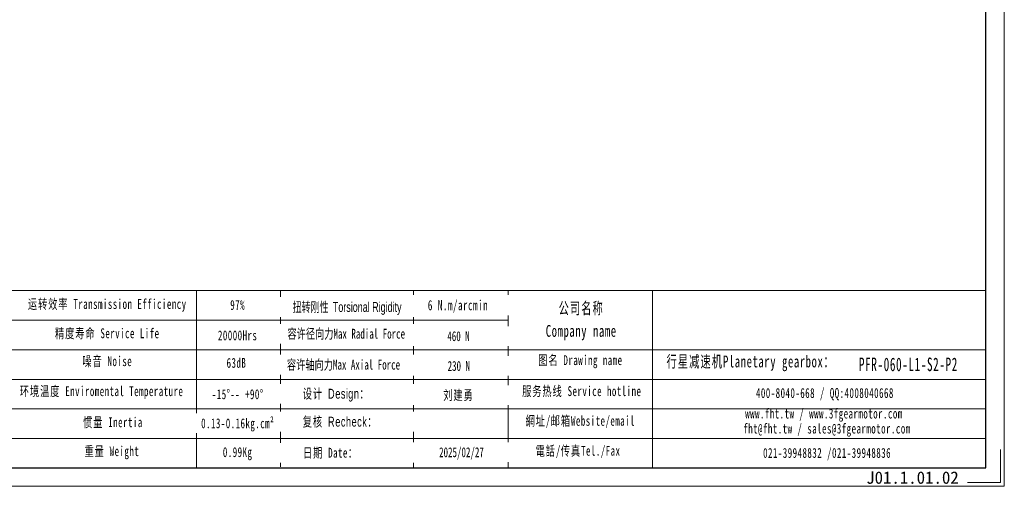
# Model space of a CAD drawing. Header units: millimetres. Extents: x 2117 to 2430, y 242 to 464.
# Tile 2 of 4: x 2231 to 2430, y 242 to 337. Entities that reach past the tile are written whole.
import ezdxf

# ---------------------------------------------------------------- set-up
doc = ezdxf.new("R2010")
doc.units = ezdxf.units.MM
doc.layers.add('6文字层', color=3, linetype='Continuous')
doc.layers.add('SLD-0', color=7, linetype='Continuous', lineweight=18)
doc.layers.add('图框_外框线', color=7, linetype='Continuous', lineweight=18)
doc.styles.add('标准', font='txt', dxfattribs={"width": 0.667})
doc.styles.add('样式 1', font='txt')

msp = doc.modelspace()

# ---------------------------------------------------------------- linework, layer by layer
at = {"layer": 'SLD-0'}
msp.add_line((2266.932614, 281.955184), (2266.932614, 246.111439), dxfattribs=at)
at = {"layer": '图框_外框线'}
for p, q in [((2144.331956, 281.955184), (2426.525275, 281.955184)), ((2310.809813, 281.955184), (2310.809813, 246.111439)), ((2329.973529, 281.955184), (2329.973529, 246.111439)), ((2359.110682, 281.955184), (2359.110682, 246.111439)), ((2171.375087, 275.974641), (2329.973529, 275.974641)), ((2144.331956, 269.994099), (2426.525275, 269.994099)), ((2171.375087, 264.013556), (2426.525275, 264.013556)), ((2171.375087, 252.05247), (2426.525275, 252.05247))]:
    msp.add_line(p, q, dxfattribs=at)
at = {"layer": '图框_外框线', "color": 3}
msp.add_lwpolyline([(2116.627376, 242.377729), (2430.258985, 242.377729), (2430.258985, 464.160081), (2116.627376, 464.160081)], close=True, dxfattribs=at)
at = {"layer": '图框_外框线', "color": 3, "lineweight": 25}
msp.add_lwpolyline([(2135.295924, 246.111439), (2426.525275, 246.111439), (2426.525275, 460.426372), (2135.295924, 460.426372)], close=True, dxfattribs=at)
at = {"layer": '图框_外框线', "color": 3}
msp.add_lwpolyline([(2429.512243, 249.845149), (2429.512243, 243.124471), (2422.791565, 243.124471)], dxfattribs=at)

# ---------------------------------------------------------------- texts
at = {"layer": '6文字层', "insert": (2402.33952, 245.391785), "char_height": 2.5, "width": 43.30442304, "attachment_point": 1, "style": '样式 1'}
msp.add_mtext('J01.1.01.02', dxfattribs=at)
at = {"layer": 'SLD-0', "color": 1, "attachment_point": 2, "line_spacing_factor": 1.15057, "style": '标准'}
for s, insert, char_height, width in [('\\T1.1;运转效率 Transmission Efficiency', (2248.920228, 280.24944), 1.99351431, 33.87689137), ('\\T1.1;97%', (2275.278988, 280.045864), 1.9935143, 25.49442519), ('\\T1.1;公司名称\\PCompany name', (2344.726903, 279.594181), 2.39221717, 30.9717431), ('\\T1.1;精度寿命 Service Life', (2248.920228, 274.324797), 1.99351431, 26.59095164), ('\\T1.1;20000Hrs', (2275.278988, 273.901633), 1.99351431, 25.49442519), ('\\T1.1;噪音 Noise', (2248.920228, 268.685682), 1.99351431, 17.59067098), ('\\T1.1;图名 Drawing name', (2344.563384, 268.89167), 1.99351431, 25.49442519), ('\\T1.1;  行星减速机Planetary gearbox：', (2377.778594, 268.824416), 2.39221717, 37.62393057), ('\\T1.1;63dB', (2275.033494, 268.337026), 1.9935143, 13.15484906), ('\\T1.1;\\pxt5;{\\fSimSun|b1|i0|c134|p2;\\W0.61111;PFR-060-L1-S2-P2}', (2410.869888, 268.410301), 2.73375, 29.07913963), ('\\T1.1;服务热线 Service hotline', (2344.846078, 262.623105), 1.99351431, 28.40323884), ('\\T1.1;-15%%D-- +90%%D', (2275.278988, 261.997397), 1.99351431, 17.10091831), ('\\T1.1;400-8040-668 / QQ:4008040668', (2393.98696, 262.242191), 1.99351431, 58.04198486), ('\\T1.1;網址/邮箱Website/email', (2344.535669, 256.616958), 1.99351431, 29.56509821), ('\\T1.1;www.fht.tw / www.3fgearmotor.com ', (2393.803147, 258.089969), 1.99351431, 58.10732408), ('\\T1.1;\\pxt12;fht@fht.tw / sales@3fgearmotor.com ', (2394.410691, 255.054374), 1.99351431, 58.10732408), ('\\T1.1;電話/传真Tel./Fax', (2344.089033, 250.563984), 1.99351431, 29.92067969), ('\\T1.1;重量 Weight', (2249.848833, 250.483472), 1.99351431, 15.50117874), ('\\T1.1;0.99Kg', (2275.278988, 250.290272), 1.99351431, 13.33831262), ('\\T1.1;021-39948832 /021-39948836 ', (2394.431536, 250.128117), 1.99351431, 44.3693376)]:
    msp.add_mtext(s, dxfattribs=dict(at, insert=insert, char_height=char_height, width=width))

# ---------------------------------------------------------------- next in the draw order: texts
at = {"layer": 'SLD-0', "color": 1, "insert": (2319.817666, 280.025565), "char_height": 2.03421646, "width": 26.01495223, "attachment_point": 2, "style": '标准', "bg_fill": 2}
msp.add_mtext('{\\T1.1;6 N.m/arcmin}', dxfattribs=at)
at = {"layer": 'SLD-0', "color": 1, "insert": (2275.278988, 256.11985), "char_height": 1.99351431, "width": 45.4097566, "attachment_point": 2, "line_spacing_factor": 1.15057, "style": '标准', "bg_fill": 2}
msp.add_mtext('{\\T1.1;0.13-0.16kg.cm²}', dxfattribs=at)

# ---------------------------------------------------------------- next in the draw order: linework, layer by layer
at = {"layer": '图框_外框线'}
for p, q in [((2283.912935, 281.955184), (2283.912935, 246.31026)), ((2171.375087, 258.033013), (2426.525275, 258.033013))]:
    msp.add_line(p, q, dxfattribs=at)

# ---------------------------------------------------------------- next in the draw order: texts
at = {"layer": 'SLD-0', "color": 1, "char_height": 1.99351431, "attachment_point": 2, "line_spacing_factor": 1.15057, "style": '标准'}
for s, insert, width in [('{\\T1.1;环境温度 Enviromental Temperature}', (2247.77734, 262.618278), 45.4097566), ('\\T1.1;惯量 Inertia', (2250.063121, 256.33673), 18.00991031)]:
    msp.add_mtext(s, dxfattribs=dict(at, insert=insert, width=width))

# ---------------------------------------------------------------- next in the draw order: texts
at = {"layer": 'SLD-0', "color": 1, "char_height": 1.99351431, "width": 45.4097566, "attachment_point": 2, "style": '标准', "bg_fill": 2}
for s, insert in [('{\\f宋体|b0|i0|c134|p2;\\W0.65;扭转刚性 \\fArial|b0|i0|c0|p34;Torsional Rigidity}', (2297.403402, 279.639157)), ('{\\f宋体|b0|i0|c134|p2;容许径向力Max Radial Force}', (2297.23546, 274.230287)), ('{\\f宋体|b0|i0|c134|p2;容许轴向力Max Axial Force}', (2296.685279, 267.980859)), ('{\\fSimSun|b0|i0|c134|p2;\\T1.1;设计 \\fArial|b0|i0|c0|p34;Design\\fSimSun|b0|i0|c134|p2;：}', (2295.199554, 262.103471)), ('{\\fSimSun|b0|i0|c134|p2;\\T1.1;复核 \\fArial|b0|i0|c0|p34;Recheck\\fSimSun|b0|i0|c134|p2;：}', (2295.989477, 256.445914)), ('{\\T1.1;日期 Date：}', (2294.044352, 250.167503))]:
    msp.add_mtext(s, dxfattribs=dict(at, insert=insert))

# ---------------------------------------------------------------- next in the draw order: texts
at = {"layer": 'SLD-0', "color": 1, "width": 45.4097566, "attachment_point": 2, "style": '标准', "bg_fill": 2}
for s, insert, char_height in [('{\\fSimSun|b1|i0|c134|p2;460 N}', (2319.927351, 273.736647), 1.99351431), ('{\\fSimSun|b1|i0|c134|p2;230 N}', (2319.988947, 267.718796), 1.99351431), ('{\\fSimSun|b0|i0|c134|p2;\\T1.1;刘建勇 }', (2319.922532, 261.815445), 1.99351431), ('2025/02/27', (2320.528608, 250.266096), 1.9935143)]:
    msp.add_mtext(s, dxfattribs=dict(at, insert=insert, char_height=char_height))

doc.saveas('drawing.dxf')
